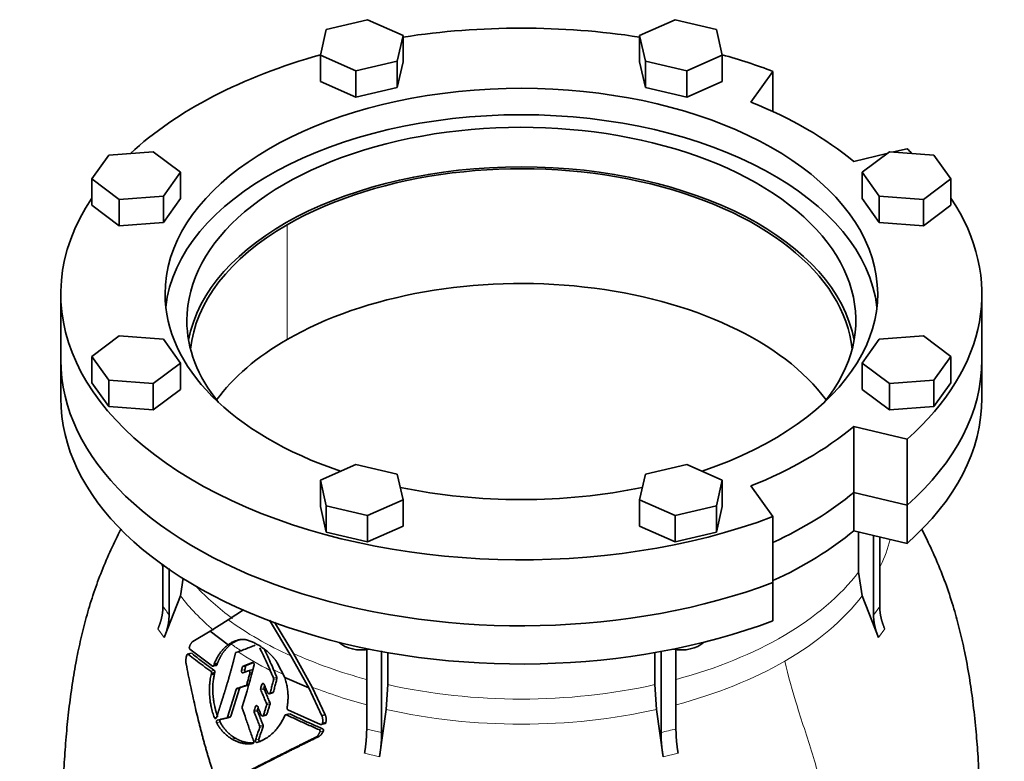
# Model space of a CAD drawing. Header units: millimetres. Extents: x 418 to 1310, y -1666 to 1543.
# Tile 9 of 26: x 1006 to 1310, y -650 to -420. Entities that reach past the tile are written whole.
import ezdxf

# ---------------------------------------------------------------- set-up
doc = ezdxf.new("R2010")
doc.units = ezdxf.units.MM
doc.layers.add('VSI344-454_FLANG', color=7, linetype='Continuous')
doc.layers.add('VSI344-454_TESTA', color=7, linetype='Continuous')

# ---------------------------------------------------------------- blocks, each defined once
blk = doc.blocks.new('SE4')
at = {"layer": 'VSI344-454_FLANG', "color": 7, "linetype": 'Continuous', "lineweight": 35}
for p, q in [((1113.24, -420.25), (1100.44, -423.31)), ((1124.23, -425.12), (1113.24, -420.25)), ((1208.36, -420.25), (1197.36, -425.12)), ((1221.16, -423.31), (1208.36, -420.25)), ((1100.44, -423.31), (1098.63, -431.24)), ((1222.97, -431.24), (1221.16, -423.31)), ((1122.43, -433.05), (1124.23, -425.12)), ((1124.23, -425.12), (1124.23, -433.28)), ((1197.36, -425.12), (1197.36, -433.28)), ((1197.36, -425.12), (1199.17, -433.05)), ((1098.63, -431.24), (1098.63, -439.41)), ((1098.63, -431.24), (1109.62, -436.11)), ((1211.97, -436.11), (1222.97, -431.24)), ((1222.97, -431.24), (1222.97, -439.41)), ((1109.62, -436.11), (1122.43, -433.05)), ((1122.43, -433.05), (1122.43, -441.22)), ((1122.43, -441.22), (1124.23, -433.28)), ((1197.36, -433.28), (1199.17, -441.22)), ((1199.17, -433.05), (1199.17, -441.22)), ((1199.17, -433.05), (1211.97, -436.11)), ((1109.62, -436.11), (1109.62, -444.28)), ((1211.97, -436.11), (1211.97, -444.28)), ((1231.83, -445.77), (1238.66, -436.25)), ((1238.66, -436.25), (1238.66, -448.7)), ((1098.63, -439.41), (1109.62, -444.28)), ((1109.62, -444.28), (1122.43, -441.22)), ((1199.17, -441.22), (1211.97, -444.28)), ((1211.97, -444.28), (1222.97, -439.41)), ((1033.18, -462.14), (1027.88, -469.53)), ((1046.92, -461.1), (1033.18, -462.14)), ((1055.36, -467.44), (1046.92, -461.1)), ((1273.88, -461.7), (1263.65, -464.14)), ((1274.68, -461.1), (1266.24, -467.44)), ((1288.42, -462.14), (1274.68, -461.1)), ((1280.14, -460.2), (1275.98, -461.2)), ((1293.72, -469.53), (1288.42, -462.14)), ((1050.05, -474.83), (1055.36, -467.44)), ((1055.36, -467.44), (1055.36, -475.61)), ((1266.24, -467.44), (1266.24, -475.61)), ((1266.24, -467.44), (1271.54, -474.83)), ((1027.88, -469.53), (1027.88, -477.7)), ((1027.88, -469.53), (1036.32, -475.88)), ((1285.28, -475.88), (1293.72, -469.53)), ((1293.72, -469.53), (1293.72, -477.7)), ((1036.32, -475.88), (1050.05, -474.83)), ((1050.05, -474.83), (1050.05, -483)), ((1271.54, -474.83), (1271.54, -483)), ((1271.54, -474.83), (1285.28, -475.88)), ((1027.88, -477.7), (1036.32, -484.04)), ((1036.32, -475.88), (1036.32, -484.04)), ((1050.05, -483), (1055.36, -475.61)), ((1266.24, -475.61), (1271.54, -483)), ((1285.28, -475.88), (1285.28, -484.04)), ((1285.28, -484.04), (1293.72, -477.7)), ((1036.32, -484.04), (1050.05, -483)), ((1271.54, -483), (1285.28, -484.04)), ((1018.3, -505.15), (1018.3, -525.57)), ((1303.3, -525.57), (1303.3, -505.15)), ((1036.32, -518.1), (1027.88, -524.45)), ((1050.05, -519.14), (1036.32, -518.1)), ((1055.36, -526.54), (1050.05, -519.14)), ((1271.54, -519.14), (1266.24, -526.54)), ((1285.28, -518.1), (1271.54, -519.14)), ((1293.72, -524.45), (1285.28, -518.1)), ((1027.88, -524.45), (1027.88, -532.61)), ((1027.88, -524.45), (1033.18, -531.84)), ((1046.92, -532.88), (1055.36, -526.54)), ((1055.36, -526.54), (1055.36, -534.7)), ((1266.24, -526.54), (1266.24, -534.7)), ((1266.24, -526.54), (1274.68, -532.88)), ((1288.42, -531.84), (1293.72, -524.45)), ((1293.72, -524.45), (1293.72, -532.61)), ((1027.88, -532.61), (1033.18, -540)), ((1033.18, -531.84), (1033.18, -540)), ((1033.18, -531.84), (1046.92, -532.88)), ((1046.92, -532.88), (1046.92, -541.05)), ((1274.68, -532.88), (1288.42, -531.84)), ((1274.68, -532.88), (1274.68, -541.05)), ((1288.42, -531.84), (1288.42, -540)), ((1288.42, -540), (1293.72, -532.61)), ((1046.92, -541.05), (1055.36, -534.7)), ((1266.24, -534.7), (1274.68, -541.05)), ((1033.18, -540), (1046.92, -541.05)), ((1274.68, -541.05), (1288.42, -540)), ((1263.65, -546.17), (1280.14, -550.11)), ((1263.65, -566.58), (1263.65, -546.17)), ((1280.14, -550.11), (1280.14, -570.52)), ((1109.62, -557.87), (1098.63, -562.74)), ((1122.43, -560.93), (1109.62, -557.87)), ((1211.97, -557.87), (1199.17, -560.93)), ((1222.97, -562.74), (1211.97, -557.87)), ((1098.63, -562.74), (1098.63, -570.9)), ((1098.63, -562.74), (1100.44, -570.67)), ((1124.23, -568.86), (1122.43, -560.93)), ((1199.17, -560.93), (1197.36, -568.86)), ((1221.16, -570.67), (1222.97, -562.74)), ((1222.97, -562.74), (1222.97, -570.9)), ((1238.66, -574.06), (1231.83, -564.54)), ((1263.65, -566.58), (1280.14, -570.52)), ((1113.24, -573.73), (1124.23, -568.86)), ((1124.23, -568.86), (1124.23, -577.02)), ((1197.36, -568.86), (1197.36, -577.02)), ((1197.36, -568.86), (1208.36, -573.73)), ((1098.63, -570.9), (1100.44, -578.83)), ((1100.44, -570.67), (1100.44, -578.83)), ((1100.44, -570.67), (1113.24, -573.73)), ((1208.36, -573.73), (1221.16, -570.67)), ((1221.16, -570.67), (1221.16, -578.83)), ((1221.16, -578.83), (1222.97, -570.9)), ((1113.24, -573.73), (1113.24, -581.89)), ((1208.36, -573.73), (1208.36, -581.89)), ((1238.66, -574.06), (1238.66, -594.47)), ((1100.44, -578.83), (1113.24, -581.89)), ((1113.24, -581.89), (1124.23, -577.02)), ((1197.36, -577.02), (1208.36, -581.89)), ((1208.36, -581.89), (1221.16, -578.83))]:
    blk.add_line(p, q, dxfattribs=at)
for centre, major_axis, start_param, end_param in [((1160.8, -505.15), (142.5, 0), 1.311301, 1.830292), ((1160.8, -505.15), (142.5, 0), 2.022017, 2.584178), ((1160.8, -505.15), (142.5, 0), 0.992709, 1.119576), ((1160.8, -505.15), (-110.25, 0), 2.103318, 6.283185), ((1160.8, -505.15), (125, 0), 0.604412, 0.966385), ((1160.8, -513.32), (110.25, 0), 0.064181, 3.077412), ((1160.8, -513.32), (-103.5, 0), 2.703137, 6.283185), ((1160.8, -505.15), (-142.5, 0), 3.699007, 3.71968), ((1160.8, -525.57), (103.5, 0), 0.102659, 3.038933), ((1160.8, -505.15), (142.5, 0), 2.772791, 5.290477), ((1160.8, -505.15), (-142.5, 0), 2.563505, 3.510394), ((1160.8, -505.15), (-110.25, 0), 0, 1.038274), ((1160.8, -513.32), (-103.5, 0), 0, 0.438456), ((1160.8, -525.57), (142.5, 0), 3.141593, 5.290477), ((1160.8, -525.57), (-142.5, 0), 2.563505, 3.141593), ((1160.8, -505.15), (125, 0), 5.316801, 5.678774), ((1160.8, -505.15), (-110.25, 0), 1.224323, 1.91727), ((1160.8, -525.57), (125, 0), 5.384862, 5.678774)]:
    blk.add_ellipse(centre, major_axis=major_axis, ratio=0.57735, start_param=start_param, end_param=end_param, dxfattribs=at)
at = {"layer": 'VSI344-454_TESTA', "color": 4, "linetype": 'Continuous', "lineweight": 9}
for p, q in [((1088.32, -519.24), (1088.32, -483.72)), ((1269.78, -604.51), (1271.7, -601.84)), ((1048.34, -608.8), (1050.25, -611.46)), ((1271.35, -611.46), (1273.26, -608.8)), ((1057.74, -616.65), (1058.8, -616.36)), ((1075.23, -621.39), (1074.2, -621.67)), ((1075.5, -620.37), (1074.47, -620.65)), ((1064.75, -621.91), (1065.79, -621.63)), ((1076.82, -622.46), (1077.46, -622.29)), ((1084.12, -624.07), (1085.15, -623.79)), ((1084.15, -624.45), (1085.18, -624.17)), ((1073.57, -627.28), (1072.54, -627.55)), ((1075.61, -626.31), (1076.64, -626.04)), ((1075.85, -626.03), (1076.54, -625.85)), ((1081.18, -627.01), (1080.15, -627.28)), ((1081.21, -627.42), (1080.18, -627.7)), ((1081.1, -625.84), (1080.5, -626)), ((1083.07, -628.58), (1084.1, -628.3)), ((1079.18, -632.67), (1078.53, -632.85)), ((1081.98, -631.89), (1083.01, -631.61)), ((1082, -632.3), (1083.04, -632.02)), ((1066.53, -636.07), (1065.83, -636.26)), ((1069.86, -636.12), (1070.9, -635.84)), ((1079.17, -633.86), (1078.13, -634.14)), ((1079.18, -634.27), (1078.15, -634.55)), ((1081.04, -635.47), (1082.08, -635.19)), ((1088.13, -635.39), (1089.17, -635.11)), ((1067.57, -637.56), (1066.53, -637.84)), ((1079.83, -638.83), (1080.87, -638.55)), ((1079.85, -639.24), (1080.89, -638.96)), ((1098.21, -639.97), (1099.27, -639.69)), ((1072.4, -642.66), (1071.36, -642.94)), ((1098.48, -640.66), (1099.55, -640.38)), ((1112.95, -639.81), (1117.57, -640.91)), ((1079.6, -642.97), (1078.56, -643.25)), ((1112.3, -647.29), (1116.92, -648.4)), ((1204.68, -648.4), (1209.3, -647.29))]:
    blk.add_line(p, q, dxfattribs=at)
at = {"layer": 'VSI344-454_TESTA', "color": 7, "linetype": 'Continuous', "lineweight": 35}
for p, q in [((1018.3, -525.57), (1018.3, -537.41)), ((1303.3, -537.41), (1303.3, -525.57)), ((1280.14, -570.52), (1263.65, -566.58)), ((1263.65, -566.58), (1263.65, -578.42)), ((1280.14, -570.52), (1280.14, -582.36)), ((1280.14, -582.36), (1263.65, -578.42)), ((1265.14, -578.77), (1265.14, -591.22)), ((1269.78, -579.88), (1269.78, -604.51)), ((1271.7, -580.34), (1271.7, -601.84)), ((1049.9, -588.78), (1049.9, -601.84)), ((1051.82, -590.11), (1051.81, -604.51)), ((1055.29, -598.53), (1056.16, -593.11)), ((1265.14, -591.22), (1266.31, -598.53)), ((1238.66, -606.31), (1238.66, -594.47)), ((1055.29, -598.53), (1050.25, -611.46)), ((1271.35, -611.46), (1266.31, -598.53)), ((1070.09, -605.99), (1074.81, -602.89)), ((1064.56, -609.49), (1070.09, -605.99)), ((1082.86, -606.06), (1089.51, -617.17)), ((1090.29, -616.42), (1084.46, -606.7)), ((1059.2, -612.65), (1064.56, -609.49)), ((1064.56, -609.49), (1070.04, -613.74)), ((1065.21, -620.33), (1058.25, -615.08)), ((1112.95, -615.15), (1112.95, -639.81)), ((1208.65, -615.15), (1208.65, -639.81)), ((1058.65, -616.31), (1057.44, -616.63)), ((1072.51, -616.15), (1073.19, -615.89)), ((1089.51, -617.17), (1095.02, -627.04)), ((1096.09, -626.81), (1090.29, -616.42)), ((1117.57, -615.6), (1117.57, -640.91)), ((1119.49, -616.15), (1119.49, -626.05)), ((1202.11, -616.15), (1202.11, -626.05)), ((1204.03, -615.76), (1204.03, -640.91)), ((1065.36, -620.38), (1066.58, -620.06)), ((1065.79, -619.7), (1065.65, -620.11)), ((1065.65, -620.11), (1066.69, -619.83)), ((1066.83, -619.42), (1065.79, -619.7)), ((1066.69, -619.83), (1066.83, -619.42)), ((1077.58, -619.2), (1074.68, -620.37)), ((1075.7, -620.1), (1074.68, -620.37)), ((1075.7, -620.1), (1077.68, -619.3)), ((1077.45, -621.48), (1076.21, -621.81)), ((1087.62, -623.87), (1085.29, -619.26)), ((1064.92, -622.56), (1064.82, -622.99)), ((1065.86, -622.71), (1064.82, -622.99)), ((1064.93, -622.56), (1065.97, -622.28)), ((1065.86, -622.71), (1065.97, -622.28)), ((1074.66, -622.36), (1076.34, -621.78)), ((1087.62, -623.87), (1095.02, -627.04)), ((1072.54, -627.55), (1069.86, -636.12)), ((1070.9, -635.84), (1073.57, -627.28)), ((1073.81, -626.99), (1072.78, -627.27)), ((1095.02, -627.04), (1099.09, -635.66)), ((1100.14, -635.37), (1096.09, -626.81)), ((1119.01, -633.76), (1119.49, -626.05)), ((1202.11, -626.05), (1202.59, -633.76)), ((1082.76, -628.88), (1083.96, -628.56)), ((1069.59, -636.41), (1070.7, -636.11)), ((1080.71, -635.78), (1081.93, -635.45)), ((1088.98, -635.07), (1087.75, -635.4)), ((1098.69, -638.39), (1088.59, -633.82)), ((1100.15, -635.37), (1099.09, -635.65)), ((1119.01, -633.76), (1116.92, -648.4)), ((1204.68, -648.4), (1202.59, -633.76)), ((1098.86, -638.44), (1100.22, -638.08)), ((1099.26, -638.06), (1100.33, -637.78)), ((1098.11, -642.13), (1097.04, -642.41))]:
    blk.add_line(p, q, dxfattribs=at)
for centre, major_axis, start_param, end_param in [((1160.8, -525.57), (-102.5, 0), 3.197731, 5.497787), ((1160.8, -525.57), (102.5, 0), 2.356194, 3.085455), ((1160.8, -561.08), (-102.5, 0), 3.543769, 5.497787), ((1160.8, -561.08), (102.5, 0), 2.356194, 2.739416), ((1160.8, -525.57), (142.5, 0), 3.141593, 5.290477), ((1160.8, -525.57), (-142.5, 0), 2.563505, 3.141593), ((1160.8, -537.41), (142.5, 0), 3.141593, 5.290477), ((1160.8, -537.41), (-142.5, 0), 2.563505, 3.141593), ((1160.8, -525.57), (125, 0), 5.384862, 5.678774), ((1160.8, -537.41), (125, 0), 5.384862, 5.678774), ((1111.43, -610.71), (-8, 0), 0.514148, 1.885753), ((1210.17, -610.71), (-8, 0), 1.255839, 2.627445)]:
    blk.add_ellipse(centre, major_axis=major_axis, ratio=0.57735, start_param=start_param, end_param=end_param, dxfattribs=at)
at = {"layer": 'VSI344-454_TESTA', "color": 4, "linetype": 'Continuous', "lineweight": 9}
for centre, major_axis, start_param, end_param in [((1160.8, -571.74), (-115.26, 0), 2.874758, 3.000264), ((1160.8, -571.74), (115.26, 0), 3.398645, 3.412995), ((1160.8, -564.7), (114, 0), 5.146009, 5.868555), ((1160.8, -564.7), (-114, 0), 0.490111, 0.669286), ((1160.8, -571.74), (-115.26, 0), 0.41439, 0.598473), ((1160.8, -571.74), (115.26, 0), 5.497787, 5.868795), ((1160.8, -564.7), (-115.5, 0), 0.667535, 0.905636), ((1160.8, -571.74), (-115.26, 0), 0.678203, 0.720353), ((1160.8, -571.39), (-116.7, 0), 0.721598, 0.842309), ((1160.8, -564.7), (-114, 0), 0.90392, 1.137), ((1160.8, -571.74), (-115.26, 0), 0.843396, 0.877131), ((1160.8, -571.74), (115.26, 0), 5.140965, 5.497787), ((1160.8, -571.74), (-115.26, 0), 0.974671, 1.142668), ((1160.8, -564.7), (114, 0), 4.341621, 5.083156), ((1160.8, -571.74), (-115.26, 0), 1.199788, 1.941804)]:
    blk.add_ellipse(centre, major_axis=major_axis, ratio=0.57735, start_param=start_param, end_param=end_param, dxfattribs=at)
at = {"layer": 'VSI344-454_TESTA', "color": 7, "linetype": 'Continuous', "lineweight": 35}
for points, degree, knots in [([(1036.96, -577.85), (1036.8, -578.16), (1035.59, -580.54), (1033.38, -585.13), (1030.6, -591.69), (1028.19, -598.42), (1026.16, -605.15), (1024.47, -611.84), (1023.02, -618.75), (1021.79, -626.04), (1020.78, -633.66), (1019.99, -641.42), (1019.41, -649.3), (1019.01, -656.85), (1018.77, -663.82), (1018.63, -670.08), (1018.54, -674.92), (1018.46, -679.5), (1018.45, -681.82), (1018.45, -683.14)], 3, [0.2690895, 0.2690895, 0.2690895, 0.2690895, 0.275727, 0.3208336, 0.3671459, 0.4126293, 0.4584486, 0.502131, 0.5456597, 0.5958362, 0.6471687, 0.6988904, 0.7538644, 0.8115405, 0.8580761, 0.9025954, 0.9494262, 0.975664, 1, 1, 1, 1]), ([(1303.15, -683.16), (1303.15, -682.15), (1303.15, -679.96), (1303.08, -676.36), (1303.01, -672.75), (1302.93, -668.22), (1302.79, -662.56), (1302.52, -655.31), (1302.09, -647.72), (1301.44, -639.56), (1300.59, -631.66), (1299.44, -623.61), (1298.08, -616.19), (1296.47, -609.1), (1294.63, -602.32), (1292.39, -595.41), (1289.73, -588.57), (1287.1, -582.75), (1285.38, -579.29), (1284.68, -577.93)], 3, [0, 0, 0, 0, 0.0184492, 0.0473736, 0.0746862, 0.1044637, 0.1514113, 0.1991886, 0.2581517, 0.31113, 0.3685462, 0.4181961, 0.4723501, 0.5159329, 0.5590908, 0.6074193, 0.6553315, 0.7003736, 0.7299417, 0.7299417, 0.7299417, 0.7299417]), ([(1048.34, -608.8), (1049.11, -607.06), (1049.51, -605.3), (1049.9, -603.54), (1049.9, -601.84)], 2, [0, 0, 0, 0.500132, 0.500132, 1, 1, 1]), ([(1271.7, -601.84), (1271.7, -603.54), (1272.09, -605.3), (1272.49, -607.06), (1273.26, -608.8)], 2, [0, 0, 0, 0.5, 0.5, 1, 1, 1]), ([(1051.81, -604.51), (1051.81, -606.21), (1051.42, -607.96), (1051.02, -609.72), (1050.25, -611.46)], 2, [0, 0, 0, 0.499868, 0.499868, 1, 1, 1]), ([(1271.35, -611.46), (1270.58, -609.73), (1270.18, -607.97), (1269.78, -606.21), (1269.78, -604.51)], 2, [0, 0, 0, 0.5, 0.5, 1, 1, 1]), ([(1075.78, -612.18), (1075.71, -612.17), (1075.56, -612.14), (1075.32, -612.12), (1075.08, -612.09), (1074.82, -612.08), (1074.55, -612.08), (1074.25, -612.09), (1073.91, -612.12), (1073.51, -612.18), (1073.12, -612.26), (1072.62, -612.39), (1072.04, -612.59), (1071.42, -612.88), (1070.9, -613.17), (1070.46, -613.44), (1070.18, -613.64), (1070.04, -613.74)], 3, [0, 0, 0, 0, 0.035469, 0.073247, 0.113368, 0.155868, 0.200777, 0.248126, 0.301729, 0.376079, 0.45126, 0.504147, 0.640653, 0.757772, 0.842597, 0.92337, 1, 1, 1, 1]), ([(1071.04, -613.49), (1071.11, -613.44), (1071.25, -613.34), (1071.46, -613.19), (1071.68, -613.05), (1071.9, -612.91), (1072.13, -612.78), (1072.5, -612.58), (1073.05, -612.32), (1073.58, -612.14), (1073.89, -612.05), (1073.94, -612.04)], 3, [0, 0, 0, 0, 0.0378546, 0.0767734, 0.1167484, 0.1577691, 0.1998227, 0.242894, 0.3598598, 0.4967717, 0.5211872, 0.5211872, 0.5211872, 0.5211872]), ([(1085.29, -619.26), (1085.23, -619.17), (1085.11, -619), (1084.94, -618.75), (1084.77, -618.52), (1084.6, -618.3), (1084.45, -618.11), (1084.31, -617.93), (1084.17, -617.77), (1084.04, -617.62), (1083.93, -617.49), (1083.82, -617.38), (1083.73, -617.27), (1083.65, -617.19), (1083.58, -617.11), (1083.27, -616.79), (1082.74, -616.26), (1081.95, -615.58), (1081.01, -614.84), (1079.87, -614.06), (1078.82, -613.45), (1078.02, -613.05), (1077.47, -612.79), (1076.91, -612.56), (1076.35, -612.35), (1075.97, -612.24), (1075.78, -612.18)], 3, [0, 0, 0, 0, 0.023408, 0.045495, 0.066267, 0.08573, 0.103886, 0.120734, 0.136272, 0.150498, 0.163408, 0.175, 0.185269, 0.194211, 0.201824, 0.208105, 0.293106, 0.373501, 0.449142, 0.581205, 0.713645, 0.768118, 0.824122, 0.881537, 0.94022, 1, 1, 1, 1]), ([(1058.12, -614.36), (1058.11, -614.38), (1058.1, -614.42), (1058.08, -614.49), (1058.07, -614.55), (1058.07, -614.62), (1058.07, -614.69), (1058.09, -614.79), (1058.11, -614.9), (1058.17, -615.01), (1058.22, -615.06), (1058.25, -615.08)], 3, [0, 0, 0, 0, 0.084422, 0.165946, 0.246194, 0.32687, 0.409652, 0.496096, 0.666594, 0.830213, 1, 1, 1, 1]), ([(1058.12, -614.36), (1058.15, -614.27), (1058.21, -614.11), (1058.31, -613.88), (1058.41, -613.66), (1058.5, -613.47), (1058.61, -613.28), (1058.74, -613.09), (1058.89, -612.9), (1059.04, -612.75), (1059.14, -612.68), (1059.2, -612.65)], 3, [0, 0, 0, 0, 0.117532, 0.229212, 0.33436, 0.43261, 0.523843, 0.650327, 0.771212, 0.88734, 1, 1, 1, 1]), ([(1070.04, -613.74), (1069.96, -613.81), (1069.79, -613.93), (1069.55, -614.13), (1069.31, -614.34), (1069.07, -614.55), (1068.85, -614.77), (1068.63, -614.99), (1068.42, -615.22), (1068.21, -615.45), (1068.02, -615.68), (1067.83, -615.92), (1067.59, -616.23), (1067.32, -616.61), (1067.02, -617.08), (1066.74, -617.57), (1066.47, -618.08), (1066.22, -618.6), (1065.99, -619.14), (1065.85, -619.51), (1065.79, -619.7)], 3, [0, 0, 0, 0, 0.048918, 0.097127, 0.144611, 0.191357, 0.237355, 0.282595, 0.327071, 0.370778, 0.413715, 0.455879, 0.497274, 0.57131, 0.644563, 0.717042, 0.788771, 0.859795, 0.930177, 1, 1, 1, 1]), ([(1066.83, -619.42), (1066.86, -619.33), (1066.93, -619.14), (1067.03, -618.87), (1067.14, -618.59), (1067.26, -618.33), (1067.38, -618.06), (1067.51, -617.81), (1067.64, -617.55), (1067.77, -617.3), (1067.91, -617.05), (1068.06, -616.81), (1068.21, -616.57), (1068.36, -616.34), (1068.52, -616.11), (1068.73, -615.81), (1069.02, -615.45), (1069.38, -615.02), (1069.76, -614.61), (1070.16, -614.21), (1070.59, -613.83), (1070.89, -613.6), (1071.04, -613.49)], 3, [0, 0, 0, 0, 0.035015, 0.070162, 0.105454, 0.140901, 0.176515, 0.212303, 0.248274, 0.284432, 0.320783, 0.357331, 0.394079, 0.431028, 0.468179, 0.50553, 0.581583, 0.660209, 0.741403, 0.825137, 0.911361, 1, 1, 1, 1]), ([(1084.16, -621.44), (1083.83, -620.66), (1083.14, -619.09), (1082.14, -616.93), (1081.47, -615.56), (1081.18, -614.98)], 3, [0, 0, 0, 0, 0.3333333, 0.6666667, 0.9158048, 0.9158048, 0.9158048, 0.9158048]), ([(1057.09, -619.64), (1057.08, -619.53), (1057.04, -619.3), (1057, -618.96), (1056.98, -618.62), (1057, -618.26), (1057.05, -617.91), (1057.15, -617.45), (1057.25, -617.12), (1057.32, -616.89)], 3, [0, 0, 0, 0, 0.128357, 0.246909, 0.365609, 0.495543, 0.61697, 0.739244, 1, 1, 1, 1]), ([(1057.74, -616.65), (1057.73, -616.64), (1057.71, -616.62), (1057.66, -616.6), (1057.62, -616.59), (1057.56, -616.6), (1057.5, -616.62), (1057.45, -616.67), (1057.4, -616.73), (1057.35, -616.8), (1057.33, -616.86), (1057.32, -616.89)], 3, [0, 0, 0, 0, 0.08625, 0.171682, 0.257868, 0.382817, 0.507255, 0.630143, 0.752988, 0.876537, 1, 1, 1, 1]), ([(1066.48, -636.23), (1067.09, -634.33), (1067.25, -633.84), (1067.69, -632.46), (1068.03, -631.39), (1068.93, -628.57), (1069.6, -626.35), (1070.41, -623.66), (1071.06, -621.3), (1071.76, -618.73), (1072.31, -616.43)], 2, [0, 0, 0, 0.125, 0.125, 0.25, 0.25, 0.5, 0.5, 0.75, 0.75, 1, 1, 1]), ([(1072.51, -616.15), (1072.49, -616.16), (1072.46, -616.18), (1072.42, -616.21), (1072.38, -616.26), (1072.33, -616.33), (1072.32, -616.39), (1072.31, -616.43)], 3, [0, 0, 0, 0, 0.16747, 0.33309, 0.500577, 0.750185, 1, 1, 1, 1]), ([(1066.81, -657.3), (1066.68, -656.92), (1066.41, -656.16), (1066.03, -655.02), (1065.65, -653.87), (1065.27, -652.72), (1064.9, -651.55), (1064.54, -650.38), (1064.18, -649.21), (1063.83, -648.03), (1063.48, -646.84), (1063.13, -645.64), (1062.79, -644.44), (1062.46, -643.23), (1062.13, -642.02), (1061.81, -640.79), (1061.49, -639.56), (1061.04, -637.8), (1060.47, -635.47), (1059.78, -632.52), (1059.1, -629.46), (1058.42, -626.29), (1057.75, -623), (1057.32, -620.78), (1057.09, -619.64)], 3, [0, 0, 0, 0, 0.030328, 0.060804, 0.091429, 0.122206, 0.153136, 0.184222, 0.215465, 0.246867, 0.278431, 0.310158, 0.342051, 0.374109, 0.406337, 0.438735, 0.471305, 0.504049, 0.578996, 0.657008, 0.738102, 0.822291, 0.909586, 1, 1, 1, 1]), ([(1065.21, -620.33), (1065.23, -620.34), (1065.26, -620.36), (1065.31, -620.37), (1065.36, -620.38), (1065.42, -620.37), (1065.49, -620.34), (1065.58, -620.27), (1065.63, -620.16), (1065.65, -620.11)], 3, [0, 0, 0, 0, 0.103611, 0.203327, 0.301591, 0.400957, 0.503894, 0.751518, 1, 1, 1, 1]), ([(1066.69, -619.83), (1066.68, -619.85), (1066.67, -619.88), (1066.64, -619.93), (1066.61, -619.99), (1066.56, -620.03), (1066.51, -620.07), (1066.44, -620.09), (1066.38, -620.1), (1066.32, -620.08), (1066.28, -620.06), (1066.26, -620.05)], 3, [0, 0, 0, 0, 0.083986, 0.167509, 0.251959, 0.376203, 0.500583, 0.624697, 0.748972, 0.874639, 1, 1, 1, 1]), ([(1074.47, -620.65), (1074.47, -620.62), (1074.49, -620.58), (1074.51, -620.52), (1074.55, -620.46), (1074.61, -620.41), (1074.65, -620.39), (1074.68, -620.37)], 3, [0, 0, 0, 0, 0.167832, 0.333794, 0.501453, 0.750788, 1, 1, 1, 1]), ([(1075.23, -621.39), (1075.22, -621.44), (1075.2, -621.53), (1075.21, -621.67), (1075.25, -621.81), (1075.31, -621.93), (1075.39, -622.02), (1075.49, -622.08), (1075.59, -622.11), (1075.66, -622.09), (1075.69, -622.09)], 3, [0, 0, 0, 0, 0.12575, 0.251408, 0.377042, 0.502526, 0.627755, 0.752499, 0.8765, 1, 1, 1, 1]), ([(1075.7, -620.1), (1075.69, -620.11), (1075.66, -620.12), (1075.61, -620.15), (1075.57, -620.2), (1075.52, -620.27), (1075.51, -620.34), (1075.5, -620.37)], 3, [0, 0, 0, 0, 0.166832, 0.332012, 0.499081, 0.749367, 1, 1, 1, 1]), ([(1077.37, -621.5), (1077.38, -621.5), (1077.42, -621.49), (1077.47, -621.48), (1077.52, -621.49), (1077.58, -621.51), (1077.63, -621.54), (1077.65, -621.56)], 3, [0, 0, 0, 0, 0.0629499, 0.1246998, 0.186508, 0.2496293, 0.3551818, 0.3551818, 0.3551818, 0.3551818]), ([(1077.58, -619.2), (1077.6, -619.19), (1077.63, -619.18), (1077.7, -619.17), (1077.79, -619.19), (1077.89, -619.25), (1077.98, -619.34), (1078.05, -619.46), (1078.09, -619.6), (1078.1, -619.72), (1078.1, -619.81), (1078.09, -619.85), (1078.09, -619.88)], 3, [0, 0, 0, 0, 0.062353, 0.125158, 0.24996, 0.374797, 0.499677, 0.624614, 0.749589, 0.874588, 0.937494, 1, 1, 1, 1]), ([(1064.81, -622.99), (1064.75, -623.27), (1064.62, -623.86), (1064.47, -624.79), (1064.34, -625.93), (1064.26, -627.41), (1064.31, -629.31), (1064.5, -631.17), (1064.83, -633), (1065.24, -634.62), (1065.64, -635.74), (1065.83, -636.26)], 3, [0, 0, 0, 0, 0.065392, 0.135018, 0.209054, 0.31821, 0.459165, 0.624086, 0.727787, 0.872222, 1, 1, 1, 1]), ([(1064.93, -622.56), (1064.93, -622.54), (1064.94, -622.5), (1064.95, -622.43), (1064.95, -622.36), (1064.94, -622.27), (1064.92, -622.18), (1064.89, -622.09), (1064.85, -622.02), (1064.8, -621.95), (1064.77, -621.92), (1064.75, -621.91)], 3, [0, 0, 0, 0, 0.083676, 0.167034, 0.251419, 0.376349, 0.501804, 0.626849, 0.751332, 0.876067, 1, 1, 1, 1]), ([(1066.87, -635.98), (1066.83, -635.87), (1066.74, -635.63), (1066.61, -635.28), (1066.49, -634.9), (1066.36, -634.51), (1066.24, -634.11), (1066.13, -633.69), (1066.02, -633.26), (1065.89, -632.7), (1065.75, -632), (1065.61, -631.22), (1065.5, -630.37), (1065.4, -629.47), (1065.35, -628.57), (1065.32, -627.7), (1065.33, -626.89), (1065.36, -626.07), (1065.42, -625.32), (1065.5, -624.61), (1065.6, -623.94), (1065.72, -623.31), (1065.81, -622.91), (1065.86, -622.71)], 3, [0, 0, 0, 0, 0.02826, 0.057418, 0.087472, 0.118419, 0.150254, 0.182969, 0.216554, 0.250998, 0.310069, 0.375912, 0.427432, 0.500644, 0.573156, 0.625373, 0.691441, 0.750209, 0.805071, 0.857422, 0.907318, 0.95482, 1, 1, 1, 1]), ([(1065.79, -621.63), (1065.8, -621.64), (1065.83, -621.66), (1065.86, -621.69), (1065.9, -621.75), (1065.94, -621.81), (1065.97, -621.9), (1065.98, -621.99), (1065.99, -622.09), (1065.99, -622.19), (1065.97, -622.25), (1065.97, -622.28)], 3, [0, 0, 0, 0, 0.082749, 0.16522, 0.248732, 0.373164, 0.49838, 0.623857, 0.748892, 0.874795, 1, 1, 1, 1]), ([(1074.66, -622.36), (1074.63, -622.37), (1074.56, -622.39), (1074.43, -622.35), (1074.27, -622.21), (1074.19, -621.99), (1074.18, -621.8), (1074.19, -621.71), (1074.2, -621.67)], 3, [0, 0, 0, 0, 0.124721, 0.24865, 0.50038, 0.748839, 0.874692, 1, 1, 1, 1]), ([(1076.82, -622.46), (1076.82, -622.44), (1076.83, -622.4), (1076.84, -622.31), (1076.83, -622.19), (1076.79, -622.06), (1076.73, -621.94), (1076.64, -621.84), (1076.54, -621.78), (1076.46, -621.76), (1076.39, -621.76), (1076.36, -621.77), (1076.34, -621.78)], 3, [0, 0, 0, 0, 0.062709, 0.125843, 0.25116, 0.376322, 0.501352, 0.626278, 0.751007, 0.875429, 0.937895, 1, 1, 1, 1]), ([(1084.15, -624.45), (1084.15, -624.43), (1084.16, -624.39), (1084.17, -624.32), (1084.16, -624.25), (1084.15, -624.16), (1084.13, -624.1), (1084.12, -624.07)], 3, [0, 0, 0, 0, 0.167837, 0.334108, 0.5018, 0.750897, 1, 1, 1, 1]), ([(1085.15, -623.79), (1085.15, -623.81), (1085.17, -623.85), (1085.18, -623.92), (1085.2, -623.99), (1085.2, -624.08), (1085.19, -624.14), (1085.18, -624.17)], 3, [0, 0, 0, 0, 0.166639, 0.331867, 0.498628, 0.749157, 1, 1, 1, 1]), ([(1088.32, -633.23), (1088.34, -633.09), (1088.38, -632.83), (1088.44, -632.43), (1088.49, -632.03), (1088.54, -631.63), (1088.57, -631.23), (1088.59, -630.82), (1088.61, -630.42), (1088.62, -630.02), (1088.62, -629.61), (1088.61, -629.21), (1088.59, -628.81), (1088.55, -628.3), (1088.49, -627.67), (1088.39, -626.93), (1088.25, -626.17), (1088.08, -625.41), (1087.87, -624.64), (1087.71, -624.13), (1087.62, -623.87)], 3, [0, 0, 0, 0, 0.0436, 0.087048, 0.130354, 0.173526, 0.216573, 0.259505, 0.302334, 0.345068, 0.38772, 0.4303, 0.472822, 0.515297, 0.592533, 0.671051, 0.750942, 0.832313, 0.915286, 1, 1, 1, 1]), ([(1072.54, -627.55), (1072.54, -627.54), (1072.55, -627.5), (1072.58, -627.46), (1072.6, -627.41), (1072.64, -627.36), (1072.7, -627.31), (1072.75, -627.28), (1072.78, -627.27)], 3, [0, 0, 0, 0, 0.126744, 0.251719, 0.376563, 0.502917, 0.751732, 1, 1, 1, 1]), ([(1073.81, -626.99), (1073.8, -627), (1073.77, -627.01), (1073.73, -627.03), (1073.7, -627.06), (1073.66, -627.11), (1073.61, -627.18), (1073.58, -627.24), (1073.57, -627.28)], 3, [0, 0, 0, 0, 0.124852, 0.248233, 0.371769, 0.49708, 0.748235, 1, 1, 1, 1]), ([(1075.61, -626.31), (1075.63, -626.31), (1075.65, -626.3), (1075.69, -626.27), (1075.72, -626.25), (1075.77, -626.2), (1075.81, -626.13), (1075.84, -626.06), (1075.85, -626.03)], 3, [0, 0, 0, 0, 0.125329, 0.249125, 0.373003, 0.498576, 0.74923, 1, 1, 1, 1]), ([(1080.18, -627.7), (1080.18, -627.67), (1080.16, -627.63), (1080.14, -627.56), (1080.13, -627.48), (1080.13, -627.39), (1080.15, -627.32), (1080.15, -627.28)], 3, [0, 0, 0, 0, 0.164207, 0.326866, 0.491238, 0.745542, 1, 1, 1, 1]), ([(1080.5, -626), (1080.51, -625.98), (1080.52, -625.94), (1080.55, -625.88), (1080.59, -625.83), (1080.64, -625.77), (1080.72, -625.72), (1080.83, -625.7), (1080.94, -625.72), (1081.05, -625.78), (1081.14, -625.87), (1081.18, -625.95), (1081.2, -625.99)], 3, [0, 0, 0, 0, 0.062966, 0.124796, 0.186784, 0.250209, 0.375117, 0.49931, 0.626183, 0.752696, 0.875851, 1, 1, 1, 1]), ([(1081.18, -627.01), (1081.18, -627.03), (1081.17, -627.07), (1081.16, -627.14), (1081.16, -627.23), (1081.18, -627.32), (1081.2, -627.39), (1081.21, -627.42)], 3, [0, 0, 0, 0, 0.167612, 0.333466, 0.500978, 0.750572, 1, 1, 1, 1]), ([(1081.18, -627.01), (1081.24, -626.79), (1081.3, -626.57), (1081.36, -626.36), (1081.36, -626.35)], 3, [0, 0, 0, 0, 0.5, 0.5092743, 0.5092743, 0.5092743, 0.5092743]), ([(1082.35, -628.6), (1082.36, -628.62), (1082.38, -628.66), (1082.42, -628.72), (1082.46, -628.76), (1082.53, -628.82), (1082.62, -628.87), (1082.74, -628.89), (1082.85, -628.86), (1082.95, -628.8), (1083.03, -628.71), (1083.06, -628.62), (1083.07, -628.58)], 3, [0, 0, 0, 0, 0.063279, 0.124964, 0.186389, 0.248902, 0.37582, 0.50344, 0.627237, 0.751955, 0.876448, 1, 1, 1, 1]), ([(1084.1, -628.3), (1084.1, -628.33), (1084.08, -628.37), (1084.05, -628.43), (1084.02, -628.48), (1083.96, -628.54), (1083.9, -628.57), (1083.86, -628.59), (1083.86, -628.59)], 3, [0, 0, 0, 0, 0.0635375, 0.125825, 0.1881816, 0.2519239, 0.3777756, 0.4008667, 0.4008667, 0.4008667, 0.4008667]), ([(1074.43, -632.92), (1074.43, -632.94), (1074.42, -632.98), (1074.41, -633.05), (1074.41, -633.13), (1074.41, -633.22), (1074.43, -633.28), (1074.44, -633.32)], 3, [0, 0, 0, 0, 0.164621, 0.327709, 0.492135, 0.746371, 1, 1, 1, 1]), ([(1078.53, -632.85), (1078.53, -632.83), (1078.55, -632.79), (1078.58, -632.73), (1078.62, -632.68), (1078.67, -632.62), (1078.76, -632.56), (1078.87, -632.54), (1078.99, -632.56), (1079.09, -632.62), (1079.18, -632.72), (1079.22, -632.8), (1079.24, -632.84)], 3, [0, 0, 0, 0, 0.06381, 0.126263, 0.188678, 0.252375, 0.378548, 0.504124, 0.629235, 0.754264, 0.876896, 1, 1, 1, 1]), ([(1079.17, -633.86), (1079.23, -633.64), (1079.3, -633.42), (1079.37, -633.19), (1079.38, -633.18)], 3, [0, 0, 0, 0, 0.5, 0.5294176, 0.5294176, 0.5294176, 0.5294176]), ([(1082, -632.3), (1082.01, -632.28), (1082.02, -632.23), (1082.03, -632.16), (1082.03, -632.08), (1082.01, -631.98), (1081.99, -631.92), (1081.98, -631.89)], 3, [0, 0, 0, 0, 0.168526, 0.335046, 0.503023, 0.75174, 1, 1, 1, 1]), ([(1083.01, -631.61), (1083.02, -631.63), (1083.04, -631.67), (1083.05, -631.74), (1083.06, -631.82), (1083.06, -631.92), (1083.05, -631.99), (1083.04, -632.02)], 3, [0, 0, 0, 0, 0.163722, 0.326003, 0.490132, 0.74473, 1, 1, 1, 1]), ([(1088.32, -633.23), (1088.31, -633.25), (1088.3, -633.3), (1088.31, -633.37), (1088.31, -633.44), (1088.33, -633.51), (1088.37, -633.61), (1088.45, -633.74), (1088.54, -633.8), (1088.59, -633.82)], 3, [0, 0, 0, 0, 0.102907, 0.202298, 0.30042, 0.399604, 0.502115, 0.750474, 1, 1, 1, 1]), ([(1066.48, -636.23), (1066.47, -636.25), (1066.46, -636.29), (1066.43, -636.35), (1066.39, -636.4), (1066.34, -636.45), (1066.26, -636.51), (1066.16, -636.53), (1066.06, -636.52), (1065.97, -636.46), (1065.89, -636.38), (1065.85, -636.3), (1065.83, -636.26)], 3, [0, 0, 0, 0, 0.063465, 0.12566, 0.187794, 0.251081, 0.375353, 0.499064, 0.623924, 0.748961, 0.873998, 1, 1, 1, 1]), ([(1069.58, -636.41), (1069.59, -636.41), (1069.62, -636.4), (1069.67, -636.38), (1069.71, -636.35), (1069.76, -636.3), (1069.81, -636.23), (1069.84, -636.16), (1069.86, -636.12)], 3, [0, 0, 0, 0, 0.125105, 0.248501, 0.372119, 0.497878, 0.748605, 1, 1, 1, 1]), ([(1070.9, -635.84), (1070.89, -635.86), (1070.88, -635.9), (1070.85, -635.95), (1070.82, -636), (1070.77, -636.05), (1070.71, -636.11), (1070.65, -636.12), (1070.62, -636.13)], 3, [0, 0, 0, 0, 0.12695, 0.251845, 0.376599, 0.503133, 0.751956, 1, 1, 1, 1]), ([(1078.15, -634.55), (1078.14, -634.52), (1078.12, -634.48), (1078.11, -634.41), (1078.1, -634.33), (1078.1, -634.24), (1078.12, -634.17), (1078.13, -634.14)], 3, [0, 0, 0, 0, 0.16391, 0.326464, 0.490836, 0.745226, 1, 1, 1, 1]), ([(1079.04, -643.93), (1079.14, -643.9), (1079.35, -643.84), (1079.66, -643.72), (1079.98, -643.6), (1080.31, -643.46), (1080.63, -643.31), (1080.97, -643.15), (1081.31, -642.97), (1081.86, -642.65), (1082.78, -642.04), (1083.98, -641.03), (1085.1, -639.82), (1085.88, -638.78), (1086.39, -638), (1086.74, -637.4), (1087.06, -636.8), (1087.35, -636.2), (1087.53, -635.8), (1087.61, -635.61)], 3, [0, 0, 0, 0, 0.02808, 0.056914, 0.086499, 0.116828, 0.147901, 0.179717, 0.212275, 0.24558, 0.34117, 0.489344, 0.630554, 0.738356, 0.794536, 0.848778, 0.901099, 0.951507, 1, 1, 1, 1]), ([(1079.17, -633.86), (1079.16, -633.88), (1079.15, -633.92), (1079.14, -633.99), (1079.14, -634.08), (1079.15, -634.17), (1079.17, -634.24), (1079.18, -634.27)], 3, [0, 0, 0, 0, 0.168129, 0.334457, 0.502302, 0.751397, 1, 1, 1, 1]), ([(1080.31, -635.48), (1080.33, -635.53), (1080.37, -635.61), (1080.49, -635.73), (1080.69, -635.8), (1080.88, -635.72), (1080.99, -635.6), (1081.02, -635.51), (1081.04, -635.47)], 3, [0, 0, 0, 0, 0.123664, 0.246411, 0.497463, 0.746927, 0.873761, 1, 1, 1, 1]), ([(1082.08, -635.19), (1082.06, -635.23), (1082.03, -635.32), (1081.94, -635.42), (1081.86, -635.46), (1081.82, -635.48)], 3, [0, 0, 0, 0, 0.1272432, 0.2546818, 0.3930996, 0.3930996, 0.3930996, 0.3930996]), ([(1088.13, -635.39), (1088.11, -635.39), (1088.08, -635.37), (1088.03, -635.36), (1087.97, -635.35), (1087.9, -635.36), (1087.83, -635.38), (1087.76, -635.42), (1087.7, -635.47), (1087.65, -635.53), (1087.62, -635.58), (1087.61, -635.61)], 3, [0, 0, 0, 0, 0.082967, 0.165673, 0.249342, 0.373952, 0.499349, 0.624786, 0.749741, 0.875167, 1, 1, 1, 1]), ([(1099.09, -635.66), (1099.11, -635.72), (1099.16, -635.84), (1099.21, -636.02), (1099.26, -636.21), (1099.29, -636.41), (1099.32, -636.61), (1099.35, -636.81), (1099.36, -637.01), (1099.36, -637.22), (1099.35, -637.43), (1099.33, -637.64), (1099.31, -637.85), (1099.28, -637.99), (1099.27, -638.06)], 3, [0, 0, 0, 0, 0.077144, 0.155351, 0.234641, 0.315035, 0.39655, 0.479206, 0.563019, 0.648006, 0.734183, 0.821564, 0.910165, 1, 1, 1, 1]), ([(1100.33, -637.78), (1100.34, -637.71), (1100.36, -637.58), (1100.39, -637.39), (1100.41, -637.2), (1100.42, -637), (1100.42, -636.81), (1100.41, -636.62), (1100.4, -636.43), (1100.37, -636.25), (1100.34, -636.06), (1100.3, -635.89), (1100.26, -635.71), (1100.21, -635.54), (1100.17, -635.43), (1100.14, -635.37)], 3, [0, 0, 0, 0, 0.082904, 0.164766, 0.245597, 0.325409, 0.404213, 0.482023, 0.558851, 0.634711, 0.709616, 0.783583, 0.856625, 0.928759, 1, 1, 1, 1]), ([(1066.53, -637.84), (1066.52, -637.82), (1066.5, -637.78), (1066.48, -637.73), (1066.47, -637.66), (1066.46, -637.58), (1066.46, -637.47), (1066.49, -637.35), (1066.53, -637.23), (1066.6, -637.15), (1066.68, -637.08), (1066.74, -637.06), (1066.77, -637.05)], 3, [0, 0, 0, 0, 0.064055, 0.126997, 0.189862, 0.253688, 0.381042, 0.508557, 0.632366, 0.756188, 0.878525, 1, 1, 1, 1]), ([(1066.53, -637.84), (1066.58, -637.94), (1066.68, -638.13), (1066.83, -638.42), (1067, -638.69), (1067.16, -638.96), (1067.34, -639.23), (1067.52, -639.48), (1067.7, -639.73), (1067.89, -639.97), (1068.08, -640.21), (1068.28, -640.44), (1068.55, -640.74), (1068.92, -641.11), (1069.37, -641.53), (1069.85, -641.92), (1070.34, -642.29), (1070.84, -642.63), (1071.19, -642.84), (1071.36, -642.94)], 3, [0, 0, 0, 0, 0.042969, 0.08578, 0.128454, 0.171009, 0.21346, 0.255821, 0.298104, 0.340321, 0.382478, 0.424584, 0.466644, 0.554492, 0.642779, 0.731504, 0.820647, 0.910165, 1, 1, 1, 1]), ([(1067.81, -636.77), (1067.79, -636.78), (1067.76, -636.78), (1067.72, -636.81), (1067.68, -636.84), (1067.63, -636.88), (1067.57, -636.96), (1067.53, -637.07), (1067.5, -637.19), (1067.5, -637.32), (1067.52, -637.45), (1067.55, -637.52), (1067.57, -637.56)], 3, [0, 0, 0, 0, 0.062334, 0.123832, 0.185517, 0.248399, 0.372092, 0.496332, 0.621791, 0.747303, 0.873743, 1, 1, 1, 1]), ([(1072.4, -642.66), (1072.3, -642.6), (1072.09, -642.48), (1071.78, -642.29), (1071.48, -642.08), (1071.18, -641.87), (1070.89, -641.64), (1070.6, -641.41), (1070.32, -641.17), (1070.05, -640.92), (1069.78, -640.66), (1069.48, -640.35), (1069.16, -639.98), (1068.8, -639.54), (1068.46, -639.08), (1068.15, -638.6), (1067.84, -638.09), (1067.66, -637.74), (1067.57, -637.56)], 3, [0, 0, 0, 0, 0.053778, 0.107467, 0.161052, 0.214521, 0.267863, 0.32107, 0.374136, 0.427059, 0.479838, 0.532477, 0.609792, 0.687269, 0.764953, 0.842909, 0.921222, 1, 1, 1, 1]), ([(1079.85, -639.24), (1079.85, -639.22), (1079.87, -639.17), (1079.88, -639.1), (1079.88, -639.02), (1079.87, -638.93), (1079.84, -638.86), (1079.83, -638.83)], 3, [0, 0, 0, 0, 0.168888, 0.335732, 0.503899, 0.752326, 1, 1, 1, 1]), ([(1080.87, -638.55), (1080.88, -638.57), (1080.9, -638.61), (1080.91, -638.68), (1080.92, -638.76), (1080.92, -638.86), (1080.9, -638.93), (1080.89, -638.96)], 3, [0, 0, 0, 0, 0.163463, 0.32566, 0.489804, 0.744457, 1, 1, 1, 1]), ([(1098.69, -638.39), (1098.71, -638.4), (1098.75, -638.42), (1098.81, -638.43), (1098.87, -638.43), (1098.94, -638.42), (1099, -638.4), (1099.07, -638.37), (1099.16, -638.3), (1099.23, -638.2), (1099.26, -638.11), (1099.27, -638.06)], 3, [0, 0, 0, 0, 0.086868, 0.170562, 0.252673, 0.334884, 0.418871, 0.50621, 0.674735, 0.834793, 1, 1, 1, 1]), ([(1099.27, -639.69), (1099.29, -639.7), (1099.33, -639.72), (1099.39, -639.76), (1099.44, -639.81), (1099.5, -639.88), (1099.55, -639.97), (1099.58, -640.07), (1099.59, -640.18), (1099.58, -640.28), (1099.56, -640.34), (1099.55, -640.38)], 3, [0, 0, 0, 0, 0.085449, 0.170198, 0.255947, 0.379765, 0.502454, 0.624681, 0.747679, 0.874067, 1, 1, 1, 1]), ([(1100.33, -637.78), (1100.33, -637.8), (1100.32, -637.85), (1100.29, -637.91), (1100.25, -637.97), (1100.2, -638.04), (1100.13, -638.08), (1100.09, -638.1), (1100.07, -638.11)], 3, [0.0003195, 0.0003195, 0.0003195, 0.0003195, 0.0814178, 0.1626674, 0.245387, 0.3690191, 0.4942971, 0.5613323, 0.5613323, 0.5613323, 0.5613323]), ([(1097.04, -642.41), (1092.87, -644.46), (1089.32, -646.24), (1085.27, -648.26), (1081.73, -650.06), (1079.81, -651.03), (1078.01, -651.96), (1076.11, -652.94), (1074.3, -653.88), (1070.65, -655.79), (1067.31, -657.59)], 2, [0, 0, 0, 0.25, 0.25, 0.5, 0.5, 0.625, 0.625, 0.75, 0.75, 1, 1, 1]), ([(1068.34, -657.31), (1071.67, -655.52), (1075.32, -653.61), (1077.12, -652.67), (1079.01, -651.7), (1080.79, -650.79), (1082.68, -649.83), (1086.23, -648.02), (1090.29, -645.99), (1093.9, -644.2), (1098.11, -642.13)], 2, [0, 0, 0, 0.25, 0.25, 0.375, 0.375, 0.5, 0.5, 0.75, 0.75, 1, 1, 1]), ([(1078.03, -644.09), (1078, -644.09), (1077.88, -644.1), (1077.67, -644.11), (1077.4, -644.12), (1077.13, -644.11), (1076.85, -644.1), (1076.58, -644.08), (1076.31, -644.05), (1076.04, -644.01), (1075.77, -643.96), (1075.5, -643.9), (1075.23, -643.84), (1074.96, -643.77), (1074.7, -643.69), (1074.44, -643.6), (1074.17, -643.51), (1073.91, -643.41), (1073.66, -643.3), (1073.4, -643.18), (1073.15, -643.06), (1072.9, -642.94), (1072.65, -642.8), (1072.48, -642.71), (1072.4, -642.66)], 3, [0.1122122, 0.1122122, 0.1122122, 0.1122122, 0.1247785, 0.1663195, 0.2078566, 0.2493995, 0.2909566, 0.3325338, 0.3741358, 0.4157654, 0.4574239, 0.4991111, 0.5408257, 0.5825649, 0.6243249, 0.6661008, 0.7078866, 0.7496755, 0.79146, 0.8332317, 0.8749815, 0.9166997, 0.9583761, 1, 1, 1, 1]), ([(1098.48, -640.66), (1098.45, -640.73), (1098.39, -640.87), (1098.29, -641.08), (1098.17, -641.28), (1098.05, -641.48), (1097.9, -641.68), (1097.73, -641.88), (1097.53, -642.08), (1097.3, -642.26), (1097.13, -642.36), (1097.04, -642.41)], 3, [0, 0, 0, 0, 0.094258, 0.191243, 0.290639, 0.392138, 0.495456, 0.611681, 0.734498, 0.863817, 1, 1, 1, 1]), ([(1098.11, -642.13), (1098.15, -642.1), (1098.23, -642.06), (1098.34, -641.99), (1098.45, -641.91), (1098.55, -641.83), (1098.64, -641.74), (1098.73, -641.66), (1098.82, -641.57), (1098.9, -641.47), (1099.03, -641.31), (1099.2, -641.06), (1099.39, -640.73), (1099.5, -640.49), (1099.55, -640.38)], 3, [0, 0, 0, 0, 0.061739, 0.122065, 0.181064, 0.238788, 0.295265, 0.350503, 0.404493, 0.457217, 0.508649, 0.678163, 0.842407, 1, 1, 1, 1]), ([(1098.48, -640.66), (1098.49, -640.64), (1098.51, -640.6), (1098.52, -640.53), (1098.52, -640.45), (1098.51, -640.36), (1098.49, -640.26), (1098.44, -640.17), (1098.37, -640.09), (1098.3, -640.02), (1098.24, -639.99), (1098.21, -639.97)], 3, [0, 0, 0, 0, 0.08401, 0.16737, 0.251806, 0.374676, 0.49698, 0.619813, 0.743838, 0.872043, 1, 1, 1, 1]), ([(1112.3, -647.29), (1112.62, -645.29), (1112.79, -643.39), (1112.95, -641.5), (1112.95, -639.81)], 2, [0, 0, 0, 0.500132, 0.500132, 1, 1, 1]), ([(1117.57, -640.91), (1117.57, -642.61), (1117.41, -644.5), (1117.24, -646.39), (1116.92, -648.4)], 2, [0, 0, 0, 0.499849, 0.499849, 1, 1, 1]), ([(1204.68, -648.4), (1204.36, -646.39), (1204.19, -644.5), (1204.03, -642.61), (1204.03, -640.91)], 2, [0, 0, 0, 0.500133, 0.500133, 1, 1, 1]), ([(1208.65, -639.81), (1208.65, -641.5), (1208.81, -643.39), (1208.98, -645.29), (1209.3, -647.29)], 2, [0, 0, 0, 0.499868, 0.499868, 1, 1, 1]), ([(1071.36, -642.94), (1071.47, -643), (1071.68, -643.12), (1072.01, -643.29), (1072.33, -643.45), (1072.66, -643.6), (1073, -643.73), (1073.33, -643.86), (1073.67, -643.97), (1074.01, -644.07), (1074.35, -644.16), (1074.74, -644.24), (1075.19, -644.32), (1075.69, -644.37), (1076.2, -644.4), (1076.71, -644.39), (1077.22, -644.36), (1077.55, -644.3), (1077.72, -644.27)], 3, [0, 0, 0, 0, 0.054166, 0.108282, 0.162323, 0.21627, 0.270104, 0.323807, 0.377367, 0.430771, 0.48401, 0.53708, 0.613609, 0.690347, 0.767307, 0.844527, 0.922063, 1, 1, 1, 1]), ([(1078.02, -643.58), (1078.03, -643.59), (1078.04, -643.63), (1078.05, -643.69), (1078.06, -643.74), (1078.06, -643.82), (1078.05, -643.92), (1078.01, -644.02), (1077.96, -644.12), (1077.89, -644.19), (1077.81, -644.25), (1077.75, -644.26), (1077.72, -644.27)], 3, [0, 0, 0, 0, 0.062493, 0.124501, 0.186876, 0.250458, 0.374582, 0.4995, 0.624366, 0.748976, 0.875076, 1, 1, 1, 1]), ([(1079.04, -643.93), (1079.02, -643.94), (1078.99, -643.95), (1078.91, -643.95), (1078.82, -643.93), (1078.72, -643.87), (1078.63, -643.78), (1078.57, -643.66), (1078.53, -643.53), (1078.53, -643.41), (1078.54, -643.31), (1078.55, -643.27), (1078.56, -643.25)], 3, [0, 0, 0, 0, 0.063173, 0.126669, 0.25139, 0.374624, 0.497229, 0.620048, 0.744161, 0.870712, 0.935536, 1, 1, 1, 1]), ([(1079.6, -642.97), (1079.59, -642.99), (1079.58, -643.04), (1079.57, -643.11), (1079.57, -643.18), (1079.58, -643.27), (1079.61, -643.38), (1079.67, -643.5), (1079.76, -643.59), (1079.84, -643.64), (1079.91, -643.66), (1079.97, -643.67), (1080.03, -643.67), (1080.07, -643.66), (1080.08, -643.66)], 3, [0, 0, 0, 0, 0.064346, 0.129033, 0.192681, 0.255857, 0.37953, 0.503319, 0.62553, 0.747962, 0.810155, 0.872929, 0.936645, 1, 1, 1, 1])]:
    blk.add_open_spline(points, degree=degree, knots=knots, dxfattribs=at)
at = {"layer": 'VSI344-454_TESTA', "color": 4, "linetype": 'Continuous', "lineweight": 9}
for points, knots in [([(1049.9, -601.84), (1049.9, -601.84), (1049.9, -601.84), (1049.9, -601.84), (1050.22, -602.26), (1050.86, -603.13), (1051.5, -604.04), (1051.81, -604.51), (1051.81, -604.51), (1051.81, -604.51), (1051.81, -604.51)], [0, 0, 0, 0, 0.000018, 0.000018, 0.000018, 0.5, 0.999982, 0.999982, 0.999982, 1, 1, 1, 1]), ([(1242.3, -618.79), (1243.33, -623.36), (1246.13, -633.02), (1251.27, -648.36), (1255.64, -664.23), (1258.29, -679.26), (1259.86, -693.35), (1260.74, -706.9), (1261.22, -720.13), (1261.36, -731.46), (1261.46, -738.5), (1261.46, -741.24)], [0, 0, 0, 0, 0.117079, 0.240569, 0.360617, 0.476421, 0.590288, 0.703407, 0.816259, 0.929029, 1, 1, 1, 1]), ([(1204.03, -640.91), (1204.03, -640.91), (1204.03, -640.91), (1204.03, -640.91), (1204.8, -640.7), (1206.35, -640.3), (1207.88, -639.96), (1208.65, -639.81), (1208.65, -639.81), (1208.65, -639.81), (1208.65, -639.81)], [0, 0, 0, 0, 0.000018, 0.000018, 0.000018, 0.5, 0.999982, 0.999982, 0.999982, 1, 1, 1, 1])]:
    blk.add_open_spline(points, degree=3, knots=knots, dxfattribs=at)
at = {"layer": 'VSI344-454_TESTA', "color": 7, "linetype": 'Continuous', "lineweight": 35}
for points in [[(1073.19, -615.89), (1073.79, -615.66), (1074.98, -615.2), (1076.74, -614.51), (1077.89, -614.06), (1078.46, -613.83)], [(1079.85, -614.66), (1080.24, -615.44), (1081.01, -616.99), (1082.1, -619.32), (1082.78, -620.88), (1083.11, -621.66)], [(1057.74, -616.65), (1058.47, -617.24), (1059.96, -618.42), (1062.3, -620.17), (1063.92, -621.33), (1064.75, -621.91)], [(1065.79, -621.63), (1064.96, -621.05), (1063.35, -619.89), (1061.02, -618.14), (1059.53, -616.96), (1058.8, -616.36)], [(1074.47, -620.65), (1074.42, -620.82), (1074.34, -621.16), (1074.25, -621.5), (1074.2, -621.67)], [(1074.43, -632.92), (1075.84, -628.43), (1077.1, -624.08), (1078.09, -619.88)], [(1075.23, -621.39), (1075.28, -621.22), (1075.36, -620.88), (1075.45, -620.54), (1075.5, -620.37)], [(1085.15, -623.79), (1084.98, -623.4), (1084.65, -622.62), (1084.32, -621.83), (1084.16, -621.44)], [(1076.82, -622.46), (1076.72, -622.85), (1076.51, -623.64), (1076.19, -624.82), (1075.96, -625.63), (1075.85, -626.03)], [(1084.15, -624.45), (1084.04, -624.9), (1083.81, -625.8), (1083.45, -627.18), (1083.2, -628.11), (1083.07, -628.58)], [(1083.11, -621.66), (1083.28, -622.06), (1083.62, -622.87), (1083.95, -623.67), (1084.12, -624.07)], [(1084.1, -628.3), (1084.23, -627.83), (1084.48, -626.9), (1084.84, -625.52), (1085.07, -624.62), (1085.18, -624.17)], [(1075.61, -626.31), (1075.29, -626.42), (1074.66, -626.63), (1073.71, -626.95), (1073.09, -627.17), (1072.78, -627.27)], [(1073.81, -626.99), (1074.28, -626.84), (1075.22, -626.52), (1076.17, -626.2), (1076.64, -626.04)], [(1080.5, -626), (1080.45, -626.22), (1080.33, -626.64), (1080.21, -627.07), (1080.15, -627.28)], [(1082.35, -628.6), (1082.23, -628.31), (1081.97, -627.73), (1081.59, -626.86), (1081.33, -626.28), (1081.2, -625.99)], [(1083.01, -631.61), (1082.81, -631.15), (1082.41, -630.22), (1081.82, -628.83), (1081.42, -627.89), (1081.21, -627.42)], [(1080.18, -627.7), (1080.38, -628.17), (1080.78, -629.1), (1081.38, -630.5), (1081.78, -631.43), (1081.98, -631.89)], [(1078.02, -643.58), (1077.6, -642.42), (1076.78, -640.12), (1075.59, -636.7), (1074.82, -634.44), (1074.44, -633.32)], [(1078.53, -632.85), (1078.46, -633.06), (1078.33, -633.49), (1078.2, -633.92), (1078.13, -634.14)], [(1080.31, -635.48), (1080.19, -635.19), (1079.95, -634.61), (1079.6, -633.72), (1079.36, -633.14), (1079.24, -632.84)], [(1082, -632.3), (1081.9, -632.65), (1081.69, -633.35), (1081.37, -634.4), (1081.15, -635.11), (1081.04, -635.47)], [(1082.08, -635.19), (1082.19, -634.83), (1082.4, -634.13), (1082.73, -633.07), (1082.93, -632.37), (1083.04, -632.02)], [(1069.58, -636.41), (1069.26, -636.48), (1068.63, -636.63), (1067.69, -636.84), (1067.07, -636.98), (1066.77, -637.05)], [(1078.15, -634.55), (1078.33, -635.02), (1078.7, -635.97), (1079.27, -637.4), (1079.64, -638.35), (1079.83, -638.83)], [(1080.87, -638.55), (1080.68, -638.08), (1080.31, -637.13), (1079.74, -635.7), (1079.37, -634.75), (1079.18, -634.27)], [(1088.13, -635.39), (1089.21, -635.92), (1091.4, -636.95), (1094.76, -638.48), (1097.05, -639.48), (1098.21, -639.97)], [(1099.27, -639.69), (1098.11, -639.2), (1095.81, -638.2), (1092.44, -636.67), (1090.25, -635.64), (1089.17, -635.11)], [(1079.85, -639.24), (1079.71, -639.68), (1079.42, -640.56), (1078.99, -641.9), (1078.7, -642.8), (1078.56, -643.25)], [(1079.6, -642.97), (1079.74, -642.52), (1080.03, -641.62), (1080.46, -640.28), (1080.75, -639.4), (1080.89, -638.96)]]:
    blk.add_open_spline(points, degree=3, dxfattribs=at)

msp = doc.modelspace()

# ---------------------------------------------------------------- block references
msp.add_blockref('SE4', (0, 0))

doc.saveas('drawing.dxf')
